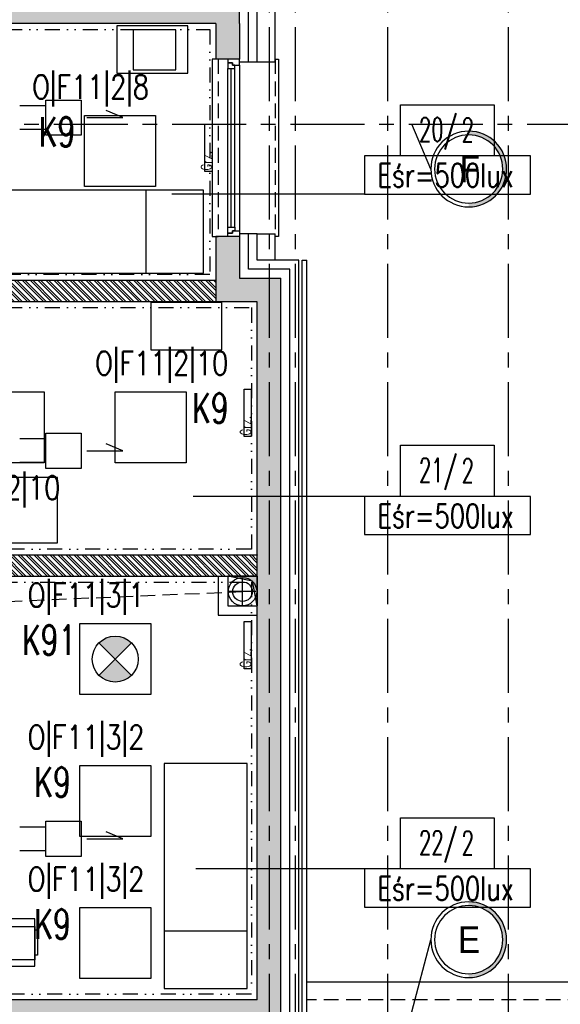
# Model space of a CAD drawing. Extents: x 41755 to 123924, y -112333 to 86187.
# Tile 201 of 256: x 102180 to 102637, y -9904 to -9072. Entities that reach past the tile are written whole.
import ezdxf
from ezdxf.enums import TextEntityAlignment as Align

# ---------------------------------------------------------------- set-up
doc = ezdxf.new("R2010")
doc.units = 0
doc.header["$LTSCALE"] = 50
for name, pattern in [('CENTER', [2, 1.25, -0.25, 0.25, -0.25]), ('DASHED', [0.75, 0.5, -0.25]), ('DASHED2', [0.375, 0.25, -0.125]), ('DIVIDE', [31.75, 12.7, -6.35, 0, -6.35, 0, -6.35])]:
    doc.linetypes.add(name, pattern=pattern)
doc.layers.get('0').update_dxf_attribs({"color": 101, "linetype": 'CONTINUOUS'})
for name, color, linetype in [('E-90', 6, 'CONTINUOUS'), ('E35', 6, 'CONTINUOUS'), ('Ins-co', 2, 'CONTINUOUS'), ('ins-kan-deszcz', 132, 'CONTINUOUS'), ('Ins-went', 141, 'CONTINUOUS'), ('Okn---okna', 5, 'CONTINUOUS'), ('Opis-pom', 6, 'CONTINUOUS'), ('Opis_pom_ramka', 6, 'CONTINUOUS'), ('Os-osie glowne', 1, 'CENTER'), ('Os-osie-opis', 16, 'CONTINUOUS'), ('Sc-beton', 7, 'CONTINUOUS'), ('Sc-beton-hatch', 86, 'CONTINUOUS'), ('Sc-cegla pustak', 42, 'CONTINUOUS'), ('Sc-cegla pustak-hatch', 8, 'CONTINUOUS'), ('Sc-drewno', 22, 'CONTINUOUS'), ('Sc-izolacja term-styropian', 151, 'STYROPIAN-KA'), ('Sc-kamien', 31, 'CONTINUOUS'), ('Sc-silikat', 61, 'CONTINUOUS'), ('Suf-widok', 8, 'CONTINUOUS'), ('W-idok', 8, 'CONTINUOUS'), ('W-izol-w', 144, 'CONTINUOUS'), ('W-otwor-strop', 1, 'CONTINUOUS'), ('Wyp-meble', 155, 'CONTINUOUS')]:
    doc.layers.add(name, color=color, linetype=linetype)
doc.styles.add('dwg_opis duży', font='ARIAL.TTF', dxfattribs={"width": 0.9})
doc.styles.add('KA wymiar', font='romans.shx', dxfattribs={"width": 0.6})
doc.styles.add('ROMANS', font='romans', dxfattribs={"width": 0.85})
doc.linetypes.add('BATTING', pattern='A,0.0001,-0.1,[134,ltypeshp.shx,S=0.1,R=0,X=-0.1,Y=0],-0.2,[134,ltypeshp.shx,S=0.1,R=180,X=0.1,Y=0],-0.1', length=0.4001)
doc.linetypes.add('STYROPIAN-KA', pattern='A,0.0001,-0.1,[135,ltypeshp.shx,S=0.1,R=0,X=-0.1,Y=0],0,[135,ltypeshp.shx,S=0.1,R=180,X=0.1,Y=0],-0.1', length=0.2001)

# ---------------------------------------------------------------- blocks, each defined once
blk = doc.blocks.new('_dfijglifjglifjhl')
for p, q in [((-18, 0), (-23, 0)), ((-23, 0), (-23, -150)), ((30, 0), (33, 0)), ((33, 0), (33, -150)), ((-10, -142), (-10, -8)), ((-7, -142), (-7, -8)), ((-4, -142), (-4, -8)), ((0, -5), (0, -145)), ((-23, -150), (-18, -150)), ((33, -150), (30, -150))]:
    blk.add_line(p, q)
at = {"linetype": 'DASHED2'}
for p, q in [((-18, 0), (-18, -150)), ((30, 0), (30, -150))]:
    blk.add_line(p, q, dxfattribs=at)
for points in [[(0, -5), (0, 0), (-10, 0), (-10, -3), (-6, -3), (-6, -5)], [(-4, -8), (-4, -5), (-6, -5), (-6, -3), (-10, -3), (-10, -5), (-10, -8)], [(-4, -142), (-4, -145), (-6, -145), (-6, -147), (-10, -147), (-10, -145), (-10, -142)], [(0, -145), (0, -150), (-10, -150), (-10, -147), (-6, -147), (-6, -145)]]:
    blk.add_lwpolyline(points, close=True)
blk = doc.blocks.new('_opis_pom_metka')
at = {"layer": 'Opis_pom_ramka'}
blk.add_lwpolyline([(-33.13, 0), (32.87, 0), (32.87, -36), (-33.13, -36)], close=True, dxfattribs=at)
at = {"style": 'KA wymiar', "width": 0.6}
blk.add_attdef('KO/', text='', height=16.8, dxfattribs=at).set_placement((3.45, -25.87), align=Align.RIGHT)
blk.add_attdef('NR', (3.8, -26.16), '', height=16.8, dxfattribs=at)
blk = doc.blocks.new('_dkjhsjhkfgh')
at = {"layer": 'Ins-went', "ltscale": 2}
for p, q in [((2411.42, 1290.56), (2389.27, 1290.56)), ((2411.42, 1270.56), (2389.27, 1270.56)), ((2411.42, 1009.02), (2389.27, 1009.02)), ((2411.42, 989.02), (2389.27, 989.02)), ((2411.42, 681.07), (2389.27, 681.07)), ((2411.42, 661.07), (2389.27, 661.07))]:
    blk.add_line(p, q, dxfattribs=at)
for points in [[(2411.42, 1295.41), (2441.12, 1295.41), (2441.12, 1265.71), (2411.42, 1265.71)], [(2411.42, 1013.87), (2441.12, 1013.87), (2441.12, 984.17), (2411.42, 984.17)], [(2411.42, 685.92), (2441.12, 685.92), (2441.12, 656.22), (2411.42, 656.22)]]:
    blk.add_lwpolyline(points, close=True, dxfattribs=at)
for points in [[(2446.12, 1280.56), (2476.36, 1280.56), (2462.34, 1286.58)], [(2446.12, 999.02), (2476.36, 999.02), (2462.34, 1005.04)], [(2446.12, 671.07), (2476.36, 671.07), (2462.34, 677.1)]]:
    blk.add_lwpolyline(points, dxfattribs=at)
blk = doc.blocks.new('_opis_osi')
blk.add_hatch(color=256).paths.add_polyline_path([(32, -32), (28.8, -32, -1), (-28.8, -32), (-32, -32, 1)])
for radius in [32, 28.8]:
    blk.add_circle((0, -32), radius)
at = {"style": 'dwg_opis duży', "width": 0.9}
blk.add_attdef('AXNAMEV', text='', height=22.4, rotation=90, dxfattribs=at).set_placement((0, -32), align=Align.MIDDLE_CENTER)

msp = doc.modelspace()

# ---------------------------------------------------------------- hatches: boundary and pattern name
at = {"layer": 'E35'}
h = msp.add_hatch(color=256, dxfattribs=at)
edge = h.paths.add_edge_path()
edge.add_line((102260.966, -9612.641), (102274.712, -9598.895))
edge.add_ellipse((102260.966, -9612.641), major_axis=(13.746, 13.746), ratio=1, start_angle=360, end_angle=450)
edge.add_line((102247.22, -9598.895), (102260.966, -9612.641))
edge = h.paths.add_edge_path()
edge.add_line((102274.712, -9626.388), (102260.966, -9612.641))
edge.add_line((102260.966, -9612.641), (102247.22, -9626.388))
edge.add_ellipse((102260.966, -9612.641), major_axis=(-13.746, 13.746), ratio=1, start_angle=90, end_angle=180)
at = {"layer": 'Sc-beton-hatch'}
h = msp.add_hatch(dxfattribs=at)
h.set_pattern_fill('ANSI33', color=256, style=0)
h.set_pattern_definition([(45, (48983.4185, 565.478), (-4.49012806, 4.49012806), []), (45, (48987.9087, 565.478), (-4.49012806, 4.49012806), [3.175, -1.5875])])
h.paths.add_polyline_path([(102400.966, -5400.641), (102380.966, -5400.641), (102380.966, -5500.641), (102330.966, -5500.641), (102330.966, -5520.641), (102380.966, -5520.641), (102380.966, -5973.641), (102400.966, -5973.641)])
h.paths.add_polyline_path([(101710.966, -5330.585), (101710.966, -5560.641), (101730.966, -5560.641), (101730.966, -5520.641), (101770.966, -5520.641), (101770.966, -5500.641), (101730.966, -5500.641), (101730.966, -5327.797, 0.0068353), (101990.084, -5287.78), (101987.07, -5268.006, -0.0084051), (101668.963, -5316.121), (101671.621, -5335.944, 0.0010351)])
h.paths.add_polyline_path([(101738.466, -5895.641), (101703.466, -5895.641), (101703.466, -5930.641), (101738.466, -5930.641)])
h.paths.add_polyline_path([(101695.966, -6277.641), (101730.966, -6277.641), (101730.966, -6242.641), (101695.966, -6242.641)])
h.paths.add_polyline_path([(102400.966, -6108.641), (102380.966, -6108.641), (102380.966, -6330.641), (102400.966, -6330.641)])
h.paths.add_polyline_path([(100985.966, -5895.641), (100950.966, -5895.641), (100950.966, -5930.641), (100985.966, -5930.641)], flags=17)
h.paths.add_polyline_path([(100765.966, -5910.641), (100765.966, -5413.927, 0.0063955), (101010.966, -5401.354), (101009.686, -5381.395, -0.0079596), (100705.366, -5396.058), (100706.01, -5416.048, 0.0010422), (100745.966, -5414.677), (100745.966, -6082.641), (100765.966, -6082.641), (100765.966, -5930.641), (100798.966, -5930.641), (100798.966, -5930.637), (100798.966, -5910.641)])
h.paths.add_polyline_path([(100310.966, -6262.641), (100410.966, -6262.641), (100410.966, -6460.641), (100430.966, -6460.641), (100430.966, -6262.641), (100765.966, -6262.641), (100765.966, -6237.641), (100745.966, -6237.641), (100745.966, -6242.641), (100330.966, -6242.641), (100330.966, -5420.801, 0.0010428), (100370.966, -5420.993), (100371.02, -5400.99, -0.0015651), (100310.966, -5400.641)])
h.paths.add_polyline_path([(100970.966, -6242.641), (100950.966, -6242.641), (100950.966, -6900.641), (100927.966, -6900.641), (100927.966, -6920.641), (100950.966, -6920.641), (100950.966, -7503.141), (100970.966, -7503.141), (100970.966, -6920.641), (101261.966, -6920.641), (101261.966, -7235.641), (101281.966, -7235.641), (101334.966, -7235.641), (101334.966, -7215.641), (101281.966, -7215.641), (101281.966, -6900.641), (100970.966, -6900.641)])
h.paths.add_polyline_path([(100410.966, -6710.641), (100430.966, -6710.641), (100430.966, -6610.641), (100410.966, -6610.641)])
h.paths.add_polyline_path([(100410.966, -6960.641), (100430.966, -6960.641), (100430.966, -6920.641), (100470.966, -6920.641), (100470.966, -6900.641), (100430.966, -6900.641), (100430.966, -6860.641), (100410.966, -6860.641)])
h.paths.add_polyline_path([(100790.966, -6920.641), (100790.966, -6900.641), (100725.966, -6900.641), (100725.966, -6920.641)])
h.paths.add_polyline_path([(101334.966, -6920.641), (101334.966, -6900.641), (101281.966, -6900.641), (101281.966, -6920.641)], flags=17)
h.paths.add_polyline_path([(101556.966, -6920.641), (101556.966, -6900.641), (101468.966, -6900.641), (101468.966, -6920.641)])
h.paths.add_polyline_path([(101710.966, -6900.641), (101690.966, -6900.641), (101690.966, -6920.641), (101710.966, -6920.641)])
h.paths.add_polyline_path([(101730.966, -6900.641), (101710.966, -6900.641), (101710.966, -6920.641), (101710.966, -7215.641), (101690.966, -7215.641), (101690.966, -7235.641), (101730.966, -7235.641)])
h.paths.add_polyline_path([(101488.966, -7215.641), (101468.966, -7215.641), (101468.966, -7235.641), (101556.966, -7235.641), (101556.966, -7215.641), (101503.966, -7215.641), (101503.966, -6920.641), (101488.966, -6920.641)])
h.paths.add_polyline_path([(102400.966, -6750.641), (102380.966, -6750.641), (102380.966, -7100.641), (102400.966, -7100.641)])
h.paths.add_polyline_path([(102400.966, -7200.641), (102380.966, -7200.641), (102380.966, -7465.641), (102400.966, -7465.641)])
h.paths.add_polyline_path([(102380.966, -7650.641), (102332.966, -7650.641), (102332.966, -7670.641), (102380.966, -7670.641), (102380.966, -8275.641), (102400.966, -8275.641), (102400.966, -7615.641), (102380.966, -7615.641)])
h.paths.add_polyline_path([(102133.966, -7650.641), (102133.966, -7670.641), (102227.966, -7670.641), (102227.966, -7650.641)])
h.paths.add_polyline_path([(101905.966, -7650.641), (101905.966, -7670.641), (102008.966, -7670.641), (102008.966, -7650.641)])
h.paths.add_polyline_path([(101710.966, -7670.641), (101710.966, -8400.641), (101685.966, -8400.641), (101685.966, -8420.641), (101730.966, -8420.641), (101730.966, -7670.641), (101770.966, -7670.641), (101770.966, -7650.641), (101227.466, -7650.641), (101227.466, -7670.641)])
h.paths.add_polyline_path([(100950.966, -7650.641), (100430.966, -7650.641), (100430.966, -7590.641), (100410.966, -7590.641), (100410.966, -7670.641), (100745.966, -7670.641), (101092.466, -7670.641), (101092.466, -7650.641), (100970.966, -7650.641), (100970.966, -7603.141), (100950.966, -7603.141)])
h.paths.add_polyline_path([(100410.966, -7440.641), (100430.966, -7440.641), (100430.966, -7397.641), (100410.966, -7397.641)])
h.paths.add_polyline_path([(100430.966, -7110.641), (100410.966, -7110.641), (100410.966, -7307.641), (100430.966, -7307.641)])
h.paths.add_polyline_path([(100745.966, -8420.641), (100765.966, -8420.641), (100765.966, -8400.641), (100410.966, -8400.641), (100410.966, -8420.641)])
h.paths.add_polyline_path([(100765.966, -8420.641), (100785.966, -8420.641), (100785.966, -8400.641), (100765.966, -8400.641)])
h.paths.add_polyline_path([(100785.966, -8400.641), (100785.966, -8420.641), (101097.466, -8420.641), (101097.466, -8400.641)])
h.paths.add_polyline_path([(101322.966, -8420.641), (101322.966, -8400.641), (101227.466, -8400.641), (101227.466, -8420.641)], flags=17)
h.paths.add_polyline_path([(101432.966, -8400.641), (101432.966, -8420.641), (101575.966, -8420.641), (101575.966, -8400.641)])
h.paths.add_polyline_path([(101950.966, -8400.641), (101950.966, -8420.641), (102028.966, -8420.641), (102028.966, -8400.641)])
h.paths.add_polyline_path([(102138.966, -8400.641), (102138.966, -8420.641), (102380.966, -8420.641), (102380.966, -8445.641), (102400.966, -8445.641), (102400.966, -8375.641), (102380.966, -8375.641), (102380.966, -8400.641)])
h.paths.add_polyline_path([(102380.966, -8568.641), (102345.966, -8568.641), (102345.966, -8875.141), (102365.966, -8875.141), (102365.966, -8588.641), (102400.966, -8588.641), (102400.966, -8545.641), (102380.966, -8545.641)])
h.paths.add_polyline_path([(102365.966, -8995.141), (102345.966, -8995.141), (102345.966, -9050.641), (101950.966, -9050.641), (101950.966, -9075.641), (102345.966, -9075.641), (102345.966, -9105.641), (102365.966, -9105.641), (102365.966, -9075.641)])
h.paths.add_polyline_path([(102400.966, -9290.641), (102365.966, -9290.641), (102365.966, -9255.641), (102345.966, -9255.641), (102345.966, -9310.641), (102380.966, -9310.641), (102380.966, -9718.141), (102380.966, -9900.641), (101730.966, -9900.641), (101730.966, -9855.641), (101710.966, -9855.641), (101710.966, -9920.641), (102380.966, -9920.641), (102380.966, -10349.912), (102380.966, -10410.641), (102400.966, -10410.641), (102400.966, -10010.641), (102400.966, -9838.141)])
h.paths.add_polyline_path([(101730.966, -9529.641), (101710.966, -9529.641), (101710.966, -9725.641), (101730.966, -9725.641)], flags=17)
h.paths.add_polyline_path([(101710.966, -9419.641), (101730.966, -9419.641), (101730.966, -8640.641), (101710.966, -8640.641), (101710.966, -9050.641), (101414.966, -9050.641), (101414.966, -9075.641), (101710.966, -9075.641)])
h.paths.add_polyline_path([(101263.966, -9050.641), (101263.966, -9075.641), (101304.966, -9075.641), (101304.966, -9050.641)])
h.paths.add_polyline_path([(101041.966, -9075.641), (101041.966, -9050.641), (100925.966, -9050.641), (100925.966, -9075.641)])
h.paths.add_polyline_path([(100825.966, -9075.641), (100825.966, -9050.641), (100530.966, -9050.641), (100530.966, -9035.641), (100510.966, -9035.641), (100510.966, -9050.641), (100270.966, -9050.641), (100270.966, -9075.641), (100510.966, -9075.641), (100510.966, -9471.141), (100530.966, -9471.141), (100530.966, -9075.641)])
h.paths.add_polyline_path([(100530.966, -8906.641), (100510.966, -8906.641), (100510.966, -8938.641), (100530.966, -8938.641)])
h.paths.add_polyline_path([(100220.966, -9075.641), (100220.966, -9050.641), (100170.966, -9050.641), (100170.966, -9075.641)])
h.paths.add_polyline_path([(100120.966, -9075.641), (100120.966, -9050.641), (100070.966, -9050.641), (100070.966, -9075.641)])
h.paths.add_polyline_path([(100020.966, -9075.641), (100020.966, -9050.641), (99970.966, -9050.641), (99970.966, -9075.641)])
h.paths.add_polyline_path([(99920.966, -9075.641), (99920.966, -9050.641), (99880.966, -9050.641), (99880.966, -9957.641), (99980.966, -9957.641), (99980.966, -9972.641), (100000.966, -9972.641), (100000.966, -9937.641), (99900.966, -9937.641), (99900.966, -9075.641)])
h.paths.add_polyline_path([(101041.966, -9396.641), (101041.966, -9378.641), (100927.966, -9378.641), (100927.966, -9396.641)])
h.paths.add_polyline_path([(100510.966, -9725.641), (100530.966, -9725.641), (100530.966, -9571.141), (100510.966, -9571.141)])
h.paths.add_polyline_path([(100000.966, -10090.641), (100000.966, -10072.641), (99980.966, -10072.641), (99980.966, -10090.641), (99780.966, -10090.641), (99780.966, -10445.641), (100510.966, -10445.641), (100510.966, -10485.641), (100530.966, -10485.641), (100530.966, -10445.641), (100580.966, -10445.641), (100580.966, -10425.641), (100530.966, -10425.641), (100530.966, -10270.641), (100510.966, -10270.641), (100510.966, -10425.641), (99800.966, -10425.641), (99800.966, -10110.641), (100510.966, -10110.641), (100510.966, -10120.641), (100530.966, -10120.641), (100530.966, -9855.641), (100510.966, -9855.641), (100510.966, -10090.641)])
h.paths.add_polyline_path([(100970.966, -9920.641), (101087.466, -9920.641), (101087.466, -9900.641), (100750.966, -9900.641), (100750.966, -9920.641), (100950.966, -9920.641), (100950.966, -10425.641), (100730.966, -10425.641), (100730.966, -10445.641), (100790.966, -10445.641), (100790.966, -10485.641), (100810.966, -10485.641), (100810.966, -10445.641), (101070.966, -10445.641), (101070.966, -10425.641), (100970.966, -10425.641)])
h.paths.add_polyline_path([(101197.466, -9900.641), (101197.466, -9920.641), (101261.966, -9920.641), (101261.966, -10425.641), (101220.966, -10425.641), (101220.966, -10445.641), (101802.966, -10445.641), (101802.966, -10425.641), (101281.966, -10425.641), (101281.966, -9900.641)])
h.paths.add_polyline_path([(102365.966, -10445.641), (102365.966, -10425.641), (102320.966, -10425.641), (102320.966, -10445.641)])
h.paths.add_polyline_path([(102383.466, -10428.141), (102365.966, -10445.641), (102400.966, -10445.641)])
h.paths.add_polyline_path([(102365.966, -10410.641), (102365.966, -10445.641), (102383.466, -10428.141)])
h.paths.add_polyline_path([(102365.966, -10410.641), (102383.466, -10428.141), (102400.966, -10410.641)])
h.paths.add_polyline_path([(102400.966, -10410.641), (102383.466, -10428.141), (102400.966, -10445.641)])
at = {"layer": 'Sc-cegla pustak-hatch'}
h = msp.add_hatch(dxfattribs=at)
h.set_pattern_fill('ANSI32', color=256, scale=0.5, angle=90, style=0)
h.set_pattern_definition([(135, (48983.4185, 565.478), (-3.36759605, -3.36759605), []), (135, (48983.4185, 567.723), (-3.36759605, -3.36759605), [])])
h.paths.add_polyline_path([(101775.966, -6918.641), (101775.966, -6900.641), (101730.966, -6900.641), (101730.966, -6918.641)])
h.paths.add_polyline_path([(101950.966, -6918.641), (101950.966, -7430.641), (101968.966, -7430.641), (101968.966, -7403.641), (102042.966, -7403.641), (102050.966, -7403.641), (102050.966, -7411.641), (102042.966, -7411.641), (102042.966, -7430.641), (102068.766, -7430.641), (102068.766, -7412.641), (102060.966, -7412.641), (102060.966, -7385.641), (101968.966, -7385.641), (101968.966, -7036.641), (102033.966, -7036.641), (102033.966, -7018.641), (101968.966, -7018.641), (101968.966, -6900.641), (101905.966, -6900.641), (101905.966, -6918.641)])
h.paths.add_polyline_path([(102133.966, -7018.641), (102133.966, -7036.641), (102380.966, -7036.641), (102380.966, -7018.641)])
h.paths.add_polyline_path([(102380.966, -7430.641), (102380.966, -7412.641), (102168.766, -7412.641), (102168.766, -7430.641)])
h.paths.add_polyline_path([(101950.966, -7898.641), (101968.966, -7898.641), (101968.966, -7670.641), (101950.966, -7670.641)])
h.paths.add_polyline_path([(101078.966, -7412.641), (101078.966, -7144.641), (101060.966, -7144.641), (101060.966, -7430.641), (101261.966, -7430.641), (101261.966, -7473.141), (101279.966, -7473.141), (101279.966, -7402.641), (101261.966, -7402.641), (101261.966, -7412.641)])
h.paths.add_polyline_path([(101279.966, -7235.641), (101261.966, -7235.641), (101261.966, -7302.641), (101279.966, -7302.641)])
h.paths.add_polyline_path([(100885.966, -7412.641), (100885.966, -7430.641), (100950.966, -7430.641), (100950.966, -7412.641)])
h.paths.add_polyline_path([(100785.966, -7430.641), (100785.966, -7412.641), (100727.966, -7412.641), (100727.966, -7430.641)])
h.paths.add_polyline_path([(100637.966, -7430.641), (100637.966, -7412.641), (100430.966, -7412.641), (100430.966, -7430.641)])
h.paths.add_polyline_path([(100410.966, -7790.641), (100428.966, -7790.641), (100428.966, -7670.641), (100410.966, -7670.641)])
h.paths.add_polyline_path([(100410.966, -8005.641), (100428.966, -8005.641), (100428.966, -8000.641), (101023.966, -8000.641), (101023.966, -8064.641), (101041.966, -8064.641), (101041.966, -7926.641), (101023.966, -7926.641), (101023.966, -7982.641), (100765.966, -7982.641), (100765.966, -7900.641), (100747.966, -7900.641), (100747.966, -7982.641), (100428.966, -7982.641), (100428.966, -7940.641), (100410.966, -7940.641)])
h.paths.add_polyline_path([(100765.966, -7670.641), (100747.966, -7670.641), (100747.966, -7800.641), (100765.966, -7800.641)])
h.paths.add_polyline_path([(101041.966, -7670.641), (101023.966, -7670.641), (101023.966, -7826.641), (101041.966, -7826.641)])
h.paths.add_polyline_path([(101279.966, -7603.141), (101261.966, -7603.141), (101261.966, -7650.641), (101279.966, -7650.641)])
h.paths.add_polyline_path([(101279.966, -7670.641), (101261.966, -7670.641), (101261.966, -8400.641), (101279.966, -8400.641), (101279.966, -8004.641), (101575.966, -8004.641), (101575.966, -7986.641), (101279.966, -7986.641)])
h.paths.add_polyline_path([(101041.966, -8164.641), (101023.966, -8164.641), (101023.966, -8400.641), (101041.966, -8400.641)])
h.paths.add_polyline_path([(100428.966, -8155.641), (100410.966, -8155.641), (100410.966, -8220.641), (100428.966, -8220.641)])
h.paths.add_polyline_path([(100410.966, -8400.641), (100428.966, -8400.641), (100428.966, -8370.641), (100410.966, -8370.641)])
h.paths.add_polyline_path([(100428.966, -8435.641), (100428.966, -8420.641), (100410.966, -8420.641), (100410.966, -8435.641)])
h.paths.add_polyline_path([(100410.966, -8650.641), (100428.966, -8650.641), (100428.966, -8585.641), (100410.966, -8585.641)])
h.paths.add_polyline_path([(100410.966, -8924.641), (100510.966, -8924.641), (100510.966, -8906.641), (100428.966, -8906.641), (100428.966, -8800.641), (100410.966, -8800.641)])
h.paths.add_polyline_path([(100747.966, -8740.641), (100765.966, -8740.641), (100765.966, -8432.641), (100747.966, -8432.641)])
h.paths.add_polyline_path([(101023.966, -9050.641), (101041.966, -9050.641), (101041.966, -8895.641), (101023.966, -8895.641)])
h.paths.add_polyline_path([(101023.966, -8795.641), (101041.966, -8795.641), (101041.966, -8420.641), (101023.966, -8420.641)])
h.paths.add_polyline_path([(101710.966, -8004.641), (101710.966, -7986.641), (101685.966, -7986.641), (101685.966, -8004.641)])
h.paths.add_polyline_path([(101977.966, -8028.641), (101977.966, -8102.641), (101950.966, -8102.641), (101950.966, -8400.641), (101968.966, -8400.641), (101968.966, -8120.641), (102380.966, -8120.641), (102380.966, -8102.641), (101995.966, -8102.641), (101995.966, -8010.641), (101968.966, -8010.641), (101968.966, -7988.641), (101950.966, -7988.641), (101950.966, -8028.641)])
h.paths.add_polyline_path([(101968.966, -8658.641), (101968.966, -8420.641), (101950.966, -8420.641), (101950.966, -8640.641), (101905.966, -8640.641), (101905.966, -8658.641)])
h.paths.add_polyline_path([(101950.966, -8778.641), (101950.966, -8796.641), (102345.966, -8796.641), (102345.966, -8778.641)])
h.paths.add_polyline_path([(101657.966, -8640.641), (101657.966, -8658.641), (101695.966, -8658.641), (101710.966, -8658.641), (101710.966, -8640.641)])
h.paths.add_polyline_path([(101775.966, -8658.641), (101775.966, -8640.641), (101730.966, -8640.641), (101730.966, -8658.641)])
h.paths.add_polyline_path([(101547.966, -8658.641), (101547.966, -8640.641), (101465.966, -8640.641), (101465.966, -8595.641), (101447.966, -8595.641), (101447.966, -8640.641), (101432.966, -8640.641), (101432.966, -8658.641)])
h.paths.add_polyline_path([(101465.966, -8420.641), (101447.966, -8420.641), (101447.966, -8465.641), (101465.966, -8465.641)])
h.paths.add_polyline_path([(101263.966, -8640.641), (101263.966, -9050.641), (101281.966, -9050.641), (101281.966, -8658.641), (101322.966, -8658.641), (101322.966, -8640.641)])
h.paths.add_polyline_path([(100530.966, -9378.641), (100530.966, -9396.641), (100747.966, -9396.641), (100747.966, -9662.641), (100530.966, -9662.641), (100530.966, -9680.641), (101041.966, -9680.641), (101041.966, -9586.141), (101023.966, -9586.141), (101023.966, -9662.641), (100765.966, -9662.641), (100765.966, -9396.641), (100927.966, -9396.641), (100927.966, -9378.641)])
h.paths.add_polyline_path([(101041.966, -9396.641), (101023.966, -9396.641), (101023.966, -9486.141), (101041.966, -9486.141)], flags=17)
h.paths.add_polyline_path([(101041.966, -9075.641), (101023.966, -9075.641), (101023.966, -9378.641), (101041.966, -9378.641)])
h.paths.add_polyline_path([(101664.077, -9409.641), (101664.077, -9391.641), (101281.966, -9391.641), (101281.966, -9075.641), (101263.966, -9075.641), (101263.966, -9725.641), (101281.966, -9725.641), (101281.966, -9680.641), (101710.966, -9680.641), (101710.966, -9662.641), (101281.966, -9662.641), (101281.966, -9409.641)])
h.paths.add_polyline_path([(102345.966, -9310.641), (102345.966, -9292.641), (101950.966, -9292.641), (101950.966, -9310.641)])
h.paths.add_polyline_path([(101950.966, -9552.641), (101968.966, -9552.641), (101968.966, -9542.641), (102380.966, -9542.641), (102380.966, -9524.641), (101968.966, -9524.641), (101968.966, -9418.641), (101950.966, -9418.641)])
h.paths.add_polyline_path([(101968.966, -9672.641), (101968.966, -9662.641), (101950.966, -9662.641), (101950.966, -9790.641), (101968.966, -9790.641), (101968.966, -9690.641), (102118.966, -9690.641), (102118.966, -9900.641), (102136.966, -9900.641), (102136.966, -9672.641)])
h.paths.add_polyline_path([(101950.966, -9890.641), (101950.966, -9900.641), (101968.966, -9900.641), (101968.966, -9890.641)])
h.paths.add_polyline_path([(101263.966, -9900.641), (101281.966, -9900.641), (101281.966, -9855.641), (101263.966, -9855.641)])
h.paths.add_polyline_path([(100768.966, -10090.641), (100768.966, -10030.641), (100750.966, -10030.641), (100750.966, -10120.641), (100768.966, -10120.641), (100768.966, -10108.641), (100950.966, -10108.641), (100950.966, -10090.641)])
h.paths.add_polyline_path([(100768.966, -10220.641), (100750.966, -10220.641), (100750.966, -10425.641), (100768.966, -10425.641)])
h.paths.add_polyline_path([(100768.966, -9930.641), (100768.966, -9920.641), (100750.966, -9920.641), (100750.966, -9930.641)])
at = {"layer": 'W-otwor-strop'}
msp.add_hatch(color=256, dxfattribs=at).paths.add_polyline_path([(102355.966, -9542.641), (102380.966, -9542.641), (102380.966, -9567.641), (102376.966, -9546.641)])

# ---------------------------------------------------------------- linework, layer by layer
at = {"layer": 'E35'}
for p, q in [((102471.473, -9219.609), (102308.886, -9219.609)), ((102471.473, -9475.142), (102326.799, -9475.142)), ((102247.22, -9598.895), (102274.712, -9626.388)), ((102247.22, -9626.388), (102274.712, -9598.895)), ((102471.473, -9789.956), (102329.114, -9789.956))]:
    msp.add_line(p, q, dxfattribs=at)
at = {"layer": 'E35', "linetype": 'Continuous', "ltscale": 0.3}
msp.add_line((102248.006, -9625.601), (102273.926, -9599.681), dxfattribs=at)
for points in [[(102234.851, -9153.141), (102294.851, -9153.141), (102294.851, -9213.141), (102234.851, -9213.141)], [(102471.473, -9219.609), (102611.806, -9219.609), (102611.806, -9187.33), (102471.473, -9187.33)], [(102140.966, -9386.641), (102200.966, -9386.641), (102200.966, -9446.641), (102140.966, -9446.641)], [(102260.966, -9386.641), (102320.966, -9386.641), (102320.966, -9446.641), (102260.966, -9446.641)], [(102471.473, -9507.421), (102611.806, -9507.421), (102611.806, -9475.142), (102471.473, -9475.142)], [(102230.966, -9582.641), (102290.966, -9582.641), (102290.966, -9642.641), (102230.966, -9642.641)], [(102230.966, -9702.641), (102290.966, -9702.641), (102290.966, -9762.641), (102230.966, -9762.641)], [(102471.473, -9822.234), (102611.806, -9822.234), (102611.806, -9789.956), (102471.473, -9789.956)], [(102230.966, -9822.641), (102290.966, -9822.641), (102290.966, -9882.641), (102230.966, -9882.641)]]:
    msp.add_lwpolyline(points, close=True, dxfattribs=at)
at = {"layer": 'E35'}
msp.add_circle((102260.966, -9612.641), 19.44, dxfattribs=at)
at = {"layer": 'Ins-co'}
for points in [[(102336.741, -9160.641), (102342.841, -9160.641), (102342.841, -9200.641), (102336.741, -9200.641)], [(102369.819, -9384.55), (102375.919, -9384.55), (102375.919, -9424.55), (102369.819, -9424.55)], [(102369.819, -9580.741), (102375.919, -9580.741), (102375.919, -9620.741), (102369.819, -9620.741)]]:
    msp.add_lwpolyline(points, close=True, dxfattribs=at)
at = {"layer": 'ins-kan-deszcz', "linetype": 'Continuous', "ltscale": 0.3}
for p, q in [((102368.543, -9566.836), (102368.543, -9544.336)), ((102368.543, -9566.836), (102368.543, -9544.336)), ((102379.793, -9555.586), (102357.293, -9555.586))]:
    msp.add_line(p, q, dxfattribs=at)
at = {"layer": 'ins-kan-deszcz', "linetype": 'DASHED', "ltscale": 0.5}
msp.add_lwpolyline([(101982.543, -9571.586), (102368.543, -9555.586)], dxfattribs=at)
at = {"layer": 'ins-kan-deszcz', "linetype": 'Continuous', "ltscale": 0.3}
for radius in [12, 8.25]:
    msp.add_circle((102368.543, -9555.586), radius, dxfattribs=at)
at = {"layer": 'Os-osie glowne'}
for points in [[(102390.966, -4978.641), (102390.966, -10955.641)], [(102412.966, -4978.641), (102412.966, -10955.641)], [(102490.966, -4978.641), (102490.966, -10955.641)], [(102592.966, -4978.641), (102592.966, -10955.641)], [(99508.966, -9160.641), (111775.966, -9160.641)]]:
    msp.add_lwpolyline(points, dxfattribs=at)
at = {"layer": 'Os-osie-opis'}
for points in [[(102527.63, -9198.479), (102511.63, -9160.641)], [(102511.63, -9910.641), (102527.63, -9849.746)]]:
    msp.add_lwpolyline(points, dxfattribs=at)
at = {"layer": 'Sc-beton'}
for points in [[(102365.966, -9075.641), (102365.966, -8995.141)], [(102345.966, -9075.641), (101950.966, -9075.641)], [(102345.966, -9075.641), (102345.966, -9105.641)], [(102365.966, -9075.641), (102365.966, -9105.641)], [(102365.966, -9105.641), (102345.466, -9105.641)], [(102345.966, -9255.641), (102345.966, -9310.641)], [(102365.966, -9255.641), (102345.966, -9255.641)], [(102365.966, -9255.641), (102365.966, -9290.641)], [(102365.966, -9290.641), (102400.966, -9290.641)], [(102400.966, -9838.141), (102400.966, -9290.641)], [(102380.966, -9310.641), (102345.966, -9310.641)], [(102380.966, -9718.141), (102380.966, -9310.641)], [(102380.966, -9900.641), (102380.966, -9718.141)], [(102400.966, -10010.641), (102400.966, -9838.141)], [(102380.966, -9900.641), (101730.966, -9900.641)]]:
    msp.add_lwpolyline(points, dxfattribs=at)
at = {"layer": 'Sc-cegla pustak'}
for points in [[(102345.966, -9292.641), (101950.966, -9292.641)], [(102345.966, -9310.641), (101950.966, -9310.641)], [(101968.966, -9524.641), (102380.966, -9524.641)], [(101968.966, -9542.641), (102380.966, -9542.641)]]:
    msp.add_lwpolyline(points, dxfattribs=at)
at = {"layer": 'Sc-drewno'}
for points in [[(102395.966, -9108.141), (102395.966, -8992.641)], [(102395.966, -9108.141), (102380.966, -9108.141)], [(102380.966, -9253.141), (102395.966, -9253.141)], [(102395.966, -9275.641), (102395.966, -9253.141)]]:
    msp.add_lwpolyline(points, dxfattribs=at)
at = {"layer": 'Sc-izolacja term-styropian', "linetype": 'BATTING', "ltscale": 0.35}
for points in [[(102373.466, -9108.141), (102373.466, -8992.641)], [(102373.466, -9283.141), (102373.466, -9253.141)], [(102408.466, -9283.141), (102373.466, -9283.141)], [(102408.466, -9838.141), (102408.466, -9283.141)], [(102408.466, -10453.141), (102408.466, -9838.141)]]:
    msp.add_lwpolyline(points, dxfattribs=at)
at = {"layer": 'Sc-izolacja term-styropian', "linetype": 'ByBlock'}
for points in [[(102380.966, -9108.141), (102380.966, -8992.641)], [(102380.966, -9108.141), (102365.966, -9108.141)], [(102380.966, -9253.141), (102365.966, -9253.141)], [(102380.966, -9275.641), (102380.966, -9253.141)], [(102415.966, -9275.641), (102380.966, -9275.641)], [(102415.966, -9718.141), (102415.966, -9275.641)], [(102415.966, -10010.641), (102415.966, -9718.141)]]:
    msp.add_lwpolyline(points, dxfattribs=at)
at = {"layer": 'Sc-kamien'}
for points in [[(102418.966, -9275.641), (102422.966, -9275.641)], [(102418.966, -10348.641), (102418.966, -9275.641)], [(102422.966, -10348.641), (102422.966, -9275.641)]]:
    msp.add_lwpolyline(points, dxfattribs=at)
at = {"layer": 'Sc-silikat'}
for p, q in [((102347.966, -9542.641), (102347.966, -9575.641)), ((102355.966, -9542.641), (102355.966, -9567.641)), ((102355.966, -9567.641), (102380.966, -9567.641)), ((102347.966, -9575.641), (102380.966, -9575.641))]:
    msp.add_line(p, q, dxfattribs=at)
at = {"layer": 'Suf-widok', "linetype": 'DIVIDE', "ltscale": 0.02}
msp.add_lwpolyline([(101945.966, -9045.641), (101945.966, -9080.641), (102340.966, -9080.641), (102340.966, -9287.641), (101945.966, -9287.641), (101945.966, -9315.641), (102375.966, -9315.641), (102375.966, -9519.641), (102007.966, -9519.641), (102007.966, -9413.641), (101945.966, -9413.641), (101945.966, -9895.641), (101735.966, -9895.641), (101735.966, -8663.641)], dxfattribs=at)
msp.add_lwpolyline([(101973.966, -9547.641), (102375.966, -9547.641), (102375.966, -9895.641), (102141.966, -9895.641), (102141.966, -9667.641), (101973.966, -9667.641)], close=True, dxfattribs=at)
at = {"layer": 'W-idok', "linetype": 'DASHED', "ltscale": 0.5}
msp.add_line((103930.966, -9900.641), (102422.966, -9900.641), dxfattribs=at)
at = {"layer": 'W-izol-w', "linetype": 'Continuous'}
msp.add_line((103915.966, -9885.641), (102422.966, -9885.641), dxfattribs=at)
at = {"layer": 'W-otwor-strop', "ltscale": 0.5}
for points in [[(102380.966, -9542.641), (102355.966, -9542.641), (102355.966, -9567.641), (102380.966, -9567.641)], [(102355.966, -9542.641), (102380.966, -9542.641), (102380.966, -9567.641), (102376.966, -9546.641)]]:
    msp.add_lwpolyline(points, close=True, dxfattribs=at)
at = {"layer": 'Wyp-meble', "ltscale": 0.3}
for p, q in [((102287.081, -9286.453), (102287.081, -9216.453)), ((102302.326, -9842.373), (102372.326, -9842.373))]:
    msp.add_line(p, q, dxfattribs=at)
for points in [[(102322.421, -9077.458), (102262.421, -9077.458), (102262.421, -9117.458), (102322.421, -9117.458)], [(102312.116, -9114.785), (102312.116, -9080.785), (102276.116, -9080.785), (102276.116, -9114.785)], [(102335.634, -9216.453), (102145.634, -9216.453), (102145.634, -9286.453), (102335.634, -9286.453)], [(102351.114, -9311.416), (102291.114, -9311.416), (102291.114, -9351.416), (102351.114, -9351.416)], [(102212.218, -9459.265), (102012.218, -9459.265), (102012.218, -9514.265), (102212.218, -9514.265)], [(102372.326, -9890.925), (102372.326, -9700.925), (102302.326, -9700.925), (102302.326, -9890.925)], [(102152.931, -9872.1), (102192.931, -9872.1), (102192.931, -9832.1), (102152.931, -9832.1)], [(102152.931, -9838.636), (102192.931, -9838.636), (102192.931, -9866.674), (102152.931, -9866.674)], [(102192.931, -9841.482), (102195.393, -9841.482), (102195.393, -9862.816), (102192.931, -9862.816)]]:
    msp.add_lwpolyline(points, close=True, dxfattribs=at)

# ---------------------------------------------------------------- block references
msp.add_blockref('_dkjhsjhkfgh', (99790.966, -10435.641))
at = {"layer": 'Okn---okna'}
msp.add_blockref('_dfijglifjglifjhl', (102365.966, -9105.641), dxfattribs=at)
at = {"layer": 'Opis-pom'}
ref = msp.add_blockref('_opis_pom_metka', (102541.793, -9144.13), dxfattribs=dict(at, xscale=1.2, yscale=1.2, zscale=1.2))
ref.add_attrib('KO/', '20/', dxfattribs={"layer": '0', "height": 20.16, "style": 'KA wymiar', "width": 0.6}).set_placement((102549.723, -9175.172), align=Align.RIGHT)
ref.add_attrib('NR', '2', (102553.581, -9175.528), dxfattribs={"layer": '0', "height": 20.16, "style": 'KA wymiar', "width": 0.6})
ref = msp.add_blockref('_opis_pom_metka', (102541.793, -9431.942), dxfattribs=dict(at, xscale=1.2, yscale=1.2, zscale=1.2))
ref.add_attrib('KO/', '21/', dxfattribs={"layer": '0', "height": 20.16, "style": 'KA wymiar', "width": 0.6}).set_placement((102549.723, -9462.984), align=Align.RIGHT)
ref.add_attrib('NR', '2', (102553.581, -9463.34), dxfattribs={"layer": '0', "height": 20.16, "style": 'KA wymiar', "width": 0.6})
ref = msp.add_blockref('_opis_pom_metka', (102541.793, -9746.756), dxfattribs=dict(at, xscale=1.2, yscale=1.2, zscale=1.2))
ref.add_attrib('KO/', '22/', dxfattribs={"layer": '0', "height": 20.16, "style": 'KA wymiar', "width": 0.6}).set_placement((102549.723, -9777.797), align=Align.RIGHT)
ref.add_attrib('NR', '2', (102553.581, -9778.153), dxfattribs={"layer": '0', "height": 20.16, "style": 'KA wymiar', "width": 0.6})
at = {"layer": 'Os-osie-opis'}
ref = msp.add_blockref('_opis_osi', (102527.63, -9198.479), dxfattribs=dict(at, xscale=-1, rotation=89.99999999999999))
ref.add_attrib('AXNAMEV', 'F', dxfattribs={"layer": '0', "height": 22.4, "style": 'dwg_opis duży', "width": 0.9}).set_placement((102560.621, -9198.479), align=Align.MIDDLE_CENTER)
ref = msp.add_blockref('_opis_osi', (102527.63, -9849.746), dxfattribs=dict(at, xscale=-1, rotation=89.99999999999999))
ref.add_attrib('AXNAMEV', 'E', dxfattribs={"layer": '0', "height": 22.4, "style": 'dwg_opis duży', "width": 0.9}).set_placement((102559.974, -9849.746), align=Align.MIDDLE_CENTER)

# ---------------------------------------------------------------- texts
at = {"layer": 'E-90', "style": 'ROMANS'}
for s, rotation, width, p in [('O|F11|2|8', 0, 0.8, (102240.161, -9130.501)), ('Eśr=500lux', 360, 0.75, (102540.129, -9203.762)), ('O|F11|2|10', 0, 0.8, (102300.224, -9364.001)), ('O|F11|2|10', 360, 0.8, (102158.368, -9469.282)), ('Eśr=500lux', 360, 0.75, (102540.129, -9491.574)), ('O|F11|3|1', 0, 0.8, (102236.276, -9560.001)), ('O|F11|3|2', 0, 0.8, (102236.276, -9680.001)), ('O|F11|3|2', 0, 0.8, (102236.276, -9800.001)), ('Eśr=500lux', 360, 0.75, (102540.129, -9806.387))]:
    msp.add_text(s, height=20, rotation=rotation, dxfattribs=dict(at, width=width)).set_placement(p, align=Align.MIDDLE)
at = {"layer": 'E35', "style": 'ROMANS', "width": 0.7}
for s, p in [('K9', (102211.925, -9167.028)), ('K9', (102341.37, -9400.528)), ('K91', (102205.166, -9596.528)), ('K9', (102208.041, -9716.528)), ('K9', (102208.041, -9836.528))]:
    msp.add_text(s, height=25, rotation=360, dxfattribs=at).set_placement(p, align=Align.MIDDLE)
at = {"layer": 'Ins-co', "style": 'ROMANS', "width": 0.7}
for p in [(102342.506, -9199.761), (102375.584, -9423.67), (102375.584, -9619.86)]:
    msp.add_text('Grz.', height=9, rotation=90, dxfattribs=at).set_placement(p)

doc.saveas('drawing.dxf')
